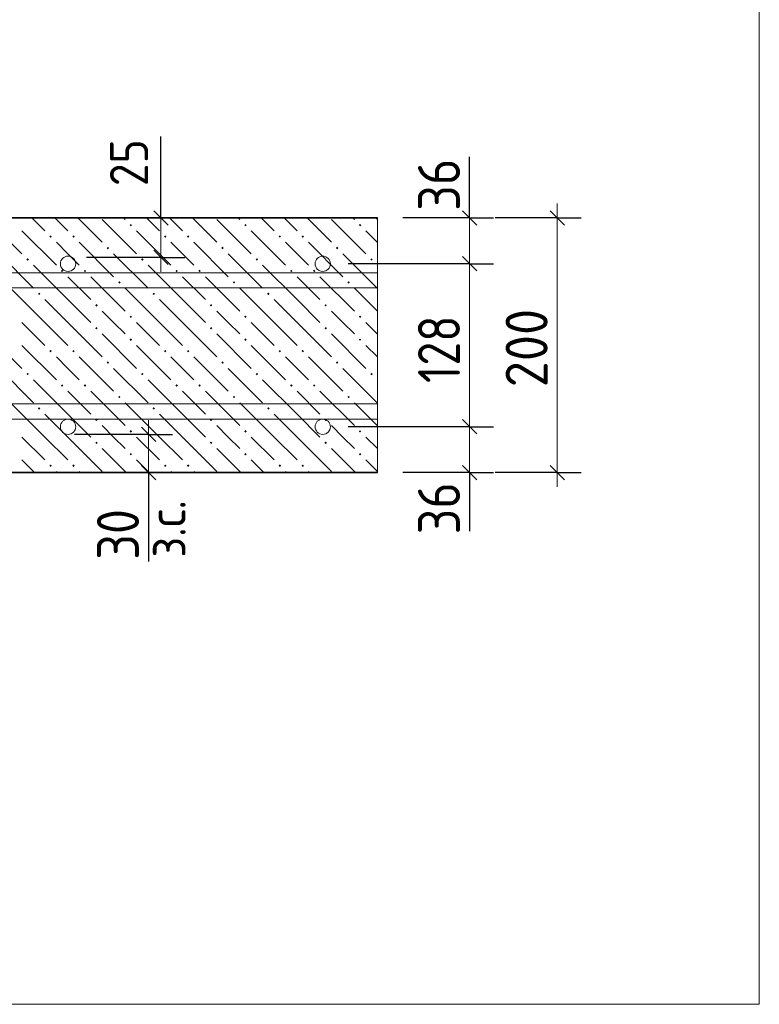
# Model space of a CAD drawing. Header units: millimetres. Extents: x 0 to 21000, y 0 to 14850.
# Tile 4 of 17: x 6157 to 8093, y 1834 to 4412. Entities that reach past the tile are written whole.
import ezdxf

# ---------------------------------------------------------------- set-up
doc = ezdxf.new("R2010")
doc.units = ezdxf.units.MM
for name, color, linetype, lineweight in [('Standard', 7, 'Continuous', 25), ('Лестница', 7, 'Continuous', 25), ('Размерная линия_ общее', 7, 'Continuous', 13)]:
    doc.layers.add(name, color=color, linetype=linetype, lineweight=lineweight)
doc.layers.add('ЖБ Лестница', color=7, linetype='Continuous', lineweight=25, true_color=0xe0e0ff)
doc.layers.add('Размерная выноска', color=7, linetype='Continuous')
doc.styles.add('ISOCPEUR', font='txt')

msp = doc.modelspace()

# ---------------------------------------------------------------- hatches: boundary and pattern name
at = {"layer": 'ЖБ Лестница', "linetype": 'Continuous', "lineweight": 18, "transparency": 33554687}
for points in [[(6444.7, 3874.2), (6448, 3877.5), (6451.2, 3874.2), (6448, 3871)], [(6744.7, 3874.2), (6748, 3877.5), (6751.2, 3874.2), (6748, 3871)], [(7044.7, 3874.2), (7048, 3877.5), (7051.2, 3874.2), (7048, 3871)], [(6234.7, 3844.2), (6238, 3847.5), (6241.2, 3844.2), (6238, 3841)], [(6294.7, 3844.2), (6298, 3847.5), (6301.2, 3844.2), (6298, 3841)], [(6534.7, 3844.2), (6538, 3847.5), (6541.2, 3844.2), (6538, 3841)], [(6594.7, 3844.2), (6598, 3847.5), (6601.2, 3844.2), (6598, 3841)], [(6834.7, 3844.2), (6838, 3847.5), (6841.2, 3844.2), (6838, 3841)], [(6894.7, 3844.2), (6898, 3847.5), (6901.2, 3844.2), (6898, 3841)], [(6384.7, 3814.2), (6388, 3817.5), (6391.2, 3814.2), (6388, 3811)], [(6684.7, 3814.2), (6688, 3817.5), (6691.2, 3814.2), (6688, 3811)], [(6984.7, 3814.2), (6988, 3817.5), (6991.2, 3814.2), (6988, 3811)], [(6174.7, 3784.2), (6178, 3787.5), (6181.2, 3784.2), (6178, 3781)], [(6474.7, 3784.2), (6478, 3787.5), (6481.2, 3784.2), (6478, 3781)], [(6774.7, 3784.2), (6778, 3787.5), (6781.2, 3784.2), (6778, 3781)], [(7074.7, 3784.2), (7078, 3787.5), (7081.2, 3784.2), (7078, 3781)], [(6264.7, 3754.2), (6268, 3757.5), (6271.2, 3754.2), (6268, 3751)], [(6324.7, 3754.2), (6328, 3757.5), (6331.2, 3754.2), (6328, 3751)], [(6564.7, 3754.2), (6568, 3757.5), (6571.2, 3754.2), (6568, 3751)], [(6624.7, 3754.2), (6628, 3757.5), (6631.2, 3754.2), (6628, 3751)], [(6864.7, 3754.2), (6868, 3757.5), (6871.2, 3754.2), (6868, 3751)], [(6924.7, 3754.2), (6928, 3757.5), (6931.2, 3754.2), (6928, 3751)], [(6414.7, 3724.2), (6418, 3727.5), (6421.2, 3724.2), (6418, 3721)], [(6714.7, 3724.2), (6718, 3727.5), (6721.2, 3724.2), (6718, 3721)], [(7014.7, 3724.2), (7018, 3727.5), (7021.2, 3724.2), (7018, 3721)], [(6204.7, 3694.2), (6208, 3697.5), (6211.2, 3694.2), (6208, 3691)], [(6504.7, 3694.2), (6508, 3697.5), (6511.2, 3694.2), (6508, 3691)], [(6804.7, 3694.2), (6808, 3697.5), (6811.2, 3694.2), (6808, 3691)], [(6354.7, 3664.2), (6358, 3667.5), (6361.2, 3664.2), (6358, 3661)], [(6654.7, 3664.2), (6658, 3667.5), (6661.2, 3664.2), (6658, 3661)], [(6954.7, 3664.2), (6958, 3667.5), (6961.2, 3664.2), (6958, 3661)], [(6444.7, 3634.2), (6448, 3637.5), (6451.2, 3634.2), (6448, 3631)], [(6744.7, 3634.2), (6748, 3637.5), (6751.2, 3634.2), (6748, 3631)], [(7044.7, 3634.2), (7048, 3637.5), (7051.2, 3634.2), (7048, 3631)], [(6354.7, 3604.2), (6358, 3607.5), (6361.2, 3604.2), (6358, 3601)], [(6654.7, 3604.2), (6658, 3607.5), (6661.2, 3604.2), (6658, 3601)], [(6954.7, 3604.2), (6958, 3607.5), (6961.2, 3604.2), (6958, 3601)], [(6444.7, 3574.2), (6448, 3577.5), (6451.2, 3574.2), (6448, 3571)], [(6744.7, 3574.2), (6748, 3577.5), (6751.2, 3574.2), (6748, 3571)], [(7044.7, 3574.2), (7048, 3577.5), (7051.2, 3574.2), (7048, 3571)], [(6234.7, 3544.2), (6238, 3547.5), (6241.2, 3544.2), (6238, 3541)], [(6294.7, 3544.2), (6298, 3547.5), (6301.2, 3544.2), (6298, 3541)], [(6534.7, 3544.2), (6538, 3547.5), (6541.2, 3544.2), (6538, 3541)], [(6594.7, 3544.2), (6598, 3547.5), (6601.2, 3544.2), (6598, 3541)], [(6834.7, 3544.2), (6838, 3547.5), (6841.2, 3544.2), (6838, 3541)], [(6894.7, 3544.2), (6898, 3547.5), (6901.2, 3544.2), (6898, 3541)], [(6384.7, 3514.2), (6388, 3517.5), (6391.2, 3514.2), (6388, 3511)], [(6684.7, 3514.2), (6688, 3517.5), (6691.2, 3514.2), (6688, 3511)], [(6984.7, 3514.2), (6988, 3517.5), (6991.2, 3514.2), (6988, 3511)], [(6174.7, 3484.2), (6178, 3487.5), (6181.2, 3484.2), (6178, 3481)], [(6474.7, 3484.2), (6478, 3487.5), (6481.2, 3484.2), (6478, 3481)], [(6774.7, 3484.2), (6778, 3487.5), (6781.2, 3484.2), (6778, 3481)], [(7074.7, 3484.2), (7078, 3487.5), (7081.2, 3484.2), (7078, 3481)], [(6264.7, 3454.2), (6268, 3457.5), (6271.2, 3454.2), (6268, 3451)], [(6324.7, 3454.2), (6328, 3457.5), (6331.2, 3454.2), (6328, 3451)], [(6564.7, 3454.2), (6568, 3457.5), (6571.2, 3454.2), (6568, 3451)], [(6624.7, 3454.2), (6628, 3457.5), (6631.2, 3454.2), (6628, 3451)], [(6864.7, 3454.2), (6868, 3457.5), (6871.2, 3454.2), (6868, 3451)], [(6924.7, 3454.2), (6928, 3457.5), (6931.2, 3454.2), (6928, 3451)], [(6414.7, 3424.2), (6418, 3427.5), (6421.2, 3424.2), (6418, 3421)], [(6714.7, 3424.2), (6718, 3427.5), (6721.2, 3424.2), (6718, 3421)], [(7014.7, 3424.2), (7018, 3427.5), (7021.2, 3424.2), (7018, 3421)], [(6204.7, 3394.2), (6208, 3397.5), (6211.2, 3394.2), (6208, 3391)], [(6504.7, 3394.2), (6508, 3397.5), (6511.2, 3394.2), (6508, 3391)], [(6804.7, 3394.2), (6808, 3397.5), (6811.2, 3394.2), (6808, 3391)], [(6354.7, 3364.2), (6358, 3367.5), (6361.2, 3364.2), (6358, 3361)], [(6654.7, 3364.2), (6658, 3367.5), (6661.2, 3364.2), (6658, 3361)], [(6954.7, 3364.2), (6958, 3367.5), (6961.2, 3364.2), (6958, 3361)], [(6444.7, 3334.2), (6448, 3337.5), (6451.2, 3334.2), (6448, 3331)], [(6744.7, 3334.2), (6748, 3337.5), (6751.2, 3334.2), (6748, 3331)], [(7044.7, 3334.2), (7048, 3337.5), (7051.2, 3334.2), (7048, 3331)], [(6354.7, 3304.2), (6358, 3307.5), (6361.2, 3304.2), (6358, 3301)], [(6654.7, 3304.2), (6658, 3307.5), (6661.2, 3304.2), (6658, 3301)], [(6954.7, 3304.2), (6958, 3307.5), (6961.2, 3304.2), (6958, 3301)], [(6444.7, 3274.2), (6448, 3277.5), (6451.2, 3274.2), (6448, 3271)], [(6744.7, 3274.2), (6748, 3277.5), (6751.2, 3274.2), (6748, 3271)], [(7044.7, 3274.2), (7048, 3277.5), (7051.2, 3274.2), (7048, 3271)], [(6234.7, 3244.2), (6238, 3247.5), (6241.2, 3244.2), (6238, 3241)], [(6294.7, 3244.2), (6298, 3247.5), (6301.2, 3244.2), (6298, 3241)], [(6534.7, 3244.2), (6538, 3247.5), (6541.2, 3244.2), (6538, 3241)], [(6594.7, 3244.2), (6598, 3247.5), (6601.2, 3244.2), (6598, 3241)], [(6834.7, 3244.2), (6838, 3247.5), (6841.2, 3244.2), (6838, 3241)], [(6894.7, 3244.2), (6898, 3247.5), (6901.2, 3244.2), (6898, 3241)]]:
    msp.add_hatch(color=7, dxfattribs=at).paths.add_polyline_path(points, flags=16)

# ---------------------------------------------------------------- linework, layer by layer
at = {"layer": 'Standard', "color": 7, "linetype": 'Continuous', "lineweight": 13, "transparency": 33554687}
for points in [[(8092.9, 5476.9), (2560.1, 5476.9), (2560.1, 1833.8), (8092.9, 1833.8), (8092.9, 5476.9)], [(4718.2, 3709.6), (7093.3, 3709.6), (7093.3, 3749.6), (4718.2, 3749.6), (4718.2, 3709.6)], [(4718.2, 3366.3), (7093.3, 3366.3), (7093.3, 3406.3), (4718.2, 3406.3), (4718.2, 3366.3)]]:
    msp.add_lwpolyline(points, dxfattribs=at)
at = {"layer": 'Standard', "color": 7, "linetype": 'Continuous', "lineweight": 18, "transparency": 33554687}
for centre in [(6283.6, 3773), (6950.2, 3773), (6283.6, 3346.3), (6950.2, 3346.3)]:
    msp.add_circle(centre, 20, dxfattribs=at)
at = {"layer": 'ЖБ Лестница', "color": 7, "linetype": 'Continuous', "lineweight": 35, "transparency": 33554687}
for p, q in [((7093.3, 3893), (5251.5, 3893)), ((5251.5, 3226.3), (7093.3, 3226.3))]:
    msp.add_line(p, q, dxfattribs=at)
at = {"layer": 'ЖБ Лестница', "color": 9, "linetype": 'Continuous', "lineweight": 18, "true_color": 0xc7c7c7, "transparency": 33554687}
for p, q in [((6073, 3889.2), (6163, 3799.2)), ((6189.2, 3893), (6223, 3859.2)), ((6249.2, 3893), (6283, 3859.2)), ((6309.2, 3893), (6373, 3829.2)), ((6373, 3889.2), (6463, 3799.2)), ((6433, 3889.2), (6429.2, 3893)), ((6489.2, 3893), (6523, 3859.2)), ((6549.2, 3893), (6583, 3859.2)), ((6609.2, 3893), (6673, 3829.2)), ((6673, 3889.2), (6763, 3799.2)), ((6733, 3889.2), (6729.2, 3893)), ((6789.2, 3893), (6823, 3859.2)), ((6849.2, 3893), (6883, 3859.2)), ((6909.2, 3893), (6973, 3829.2)), ((6973, 3889.2), (7063, 3799.2)), ((7033, 3889.2), (7029.2, 3893)), ((7089.2, 3893), (7093.3, 3888.9)), ((6163, 3859.2), (6253, 3769.2)), ((6463, 3859.2), (6553, 3769.2)), ((6763, 3859.2), (6853, 3769.2)), ((7063, 3859.2), (7093.3, 3828.9)), ((6283, 3799.2), (6253, 3829.2)), ((6313, 3829.2), (6403, 3739.2)), ((6583, 3799.2), (6553, 3829.2)), ((6613, 3829.2), (6703, 3739.2)), ((6883, 3799.2), (6853, 3829.2)), ((6913, 3829.2), (7003, 3739.2)), ((6103, 3799.2), (6193, 3709.2)), ((6313, 3769.2), (6283, 3799.2)), ((6403, 3799.2), (6493, 3709.2)), ((6613, 3769.2), (6583, 3799.2)), ((6703, 3799.2), (6793, 3709.2)), ((6913, 3769.2), (6883, 3799.2)), ((7003, 3799.2), (7093, 3709.2)), ((6283, 3679.2), (6193, 3769.2)), ((6583, 3679.2), (6493, 3769.2)), ((6883, 3679.2), (6793, 3769.2)), ((7093.3, 3768.9), (7093, 3769.2)), ((6283, 3739.2), (6343, 3679.2)), ((6343, 3739.2), (6433, 3649.2)), ((6583, 3739.2), (6643, 3679.2)), ((6643, 3739.2), (6733, 3649.2)), ((6883, 3739.2), (6943, 3679.2)), ((6943, 3739.2), (7033, 3649.2)), ((6223, 3619.2), (6133, 3709.2)), ((6523, 3619.2), (6433, 3709.2)), ((6823, 3619.2), (6733, 3709.2)), ((7093.3, 3648.9), (7033, 3709.2)), ((6223, 3679.2), (6283, 3619.2)), ((6283, 3679.2), (6343, 3619.2)), ((6523, 3679.2), (6583, 3619.2)), ((6583, 3679.2), (6643, 3619.2)), ((6823, 3679.2), (6883, 3619.2)), ((6883, 3679.2), (6943, 3619.2)), ((6403, 3619.2), (6373, 3649.2)), ((6703, 3619.2), (6673, 3649.2)), ((7003, 3619.2), (6973, 3649.2)), ((6163, 3619.2), (6223, 3559.2)), ((6223, 3619.2), (6283, 3559.2)), ((6283, 3619.2), (6373, 3529.2)), ((6433, 3589.2), (6403, 3619.2)), ((6463, 3619.2), (6523, 3559.2)), ((6523, 3619.2), (6583, 3559.2)), ((6583, 3619.2), (6673, 3529.2)), ((6733, 3589.2), (6703, 3619.2)), ((6763, 3619.2), (6823, 3559.2)), ((6823, 3619.2), (6883, 3559.2)), ((6883, 3619.2), (6973, 3529.2)), ((7033, 3589.2), (7003, 3619.2)), ((7063, 3619.2), (7093.3, 3588.9)), ((6073, 3589.2), (6163, 3499.2)), ((6373, 3589.2), (6463, 3499.2)), ((6673, 3589.2), (6763, 3499.2)), ((6973, 3589.2), (7063, 3499.2)), ((6163, 3559.2), (6253, 3469.2)), ((6463, 3559.2), (6553, 3469.2)), ((6763, 3559.2), (6853, 3469.2)), ((7063, 3559.2), (7093.3, 3528.9)), ((6283, 3499.2), (6253, 3529.2)), ((6313, 3529.2), (6403, 3439.2)), ((6583, 3499.2), (6553, 3529.2)), ((6613, 3529.2), (6703, 3439.2)), ((6883, 3499.2), (6853, 3529.2)), ((6913, 3529.2), (7003, 3439.2)), ((6103, 3499.2), (6193, 3409.2)), ((6313, 3469.2), (6283, 3499.2)), ((6403, 3499.2), (6493, 3409.2)), ((6613, 3469.2), (6583, 3499.2)), ((6703, 3499.2), (6793, 3409.2)), ((6913, 3469.2), (6883, 3499.2)), ((7003, 3499.2), (7093, 3409.2)), ((6283, 3379.2), (6193, 3469.2)), ((6583, 3379.2), (6493, 3469.2)), ((6883, 3379.2), (6793, 3469.2)), ((7093.3, 3468.9), (7093, 3469.2)), ((6283, 3439.2), (6343, 3379.2)), ((6343, 3439.2), (6433, 3349.2)), ((6583, 3439.2), (6643, 3379.2)), ((6643, 3439.2), (6733, 3349.2)), ((6883, 3439.2), (6943, 3379.2)), ((6943, 3439.2), (7033, 3349.2)), ((6223, 3319.2), (6133, 3409.2)), ((6523, 3319.2), (6433, 3409.2)), ((6823, 3319.2), (6733, 3409.2)), ((7093.3, 3348.9), (7033, 3409.2)), ((6223, 3379.2), (6283, 3319.2)), ((6283, 3379.2), (6343, 3319.2)), ((6523, 3379.2), (6583, 3319.2)), ((6583, 3379.2), (6643, 3319.2)), ((6823, 3379.2), (6883, 3319.2)), ((6883, 3379.2), (6943, 3319.2)), ((6403, 3319.2), (6373, 3349.2)), ((6703, 3319.2), (6673, 3349.2)), ((7003, 3319.2), (6973, 3349.2)), ((6163, 3319.2), (6223, 3259.2)), ((6223, 3319.2), (6283, 3259.2)), ((6283, 3319.2), (6373, 3229.2)), ((6433, 3289.2), (6403, 3319.2)), ((6463, 3319.2), (6523, 3259.2)), ((6523, 3319.2), (6583, 3259.2)), ((6583, 3319.2), (6673, 3229.2)), ((6733, 3289.2), (6703, 3319.2)), ((6763, 3319.2), (6823, 3259.2)), ((6823, 3319.2), (6883, 3259.2)), ((6883, 3319.2), (6973, 3229.2)), ((7033, 3289.2), (7003, 3319.2)), ((7063, 3319.2), (7093.3, 3288.9)), ((6373, 3289.2), (6435.9, 3226.3)), ((6673, 3289.2), (6735.9, 3226.3)), ((6973, 3289.2), (7035.9, 3226.3)), ((6163, 3259.2), (6195.9, 3226.3)), ((6463, 3259.2), (6495.9, 3226.3)), ((6763, 3259.2), (6795.9, 3226.3)), ((7063, 3259.2), (7093.3, 3228.9)), ((6255.9, 3226.3), (6253, 3229.2)), ((6313, 3229.2), (6315.9, 3226.3)), ((6555.9, 3226.3), (6553, 3229.2)), ((6613, 3229.2), (6615.9, 3226.3)), ((6855.9, 3226.3), (6853, 3229.2)), ((6913, 3229.2), (6915.9, 3226.3))]:
    msp.add_line(p, q, dxfattribs=at)
at = {"layer": 'Лестница', "color": 7, "linetype": 'Continuous', "lineweight": 25, "transparency": 33554687}
for p, q in [((7093.3, 3893), (5251.5, 3893)), ((5251.5, 3226.3), (7093.3, 3226.3))]:
    msp.add_line(p, q, dxfattribs=at)
at = {"layer": 'Размерная выноска', "color": 7, "linetype": 'Continuous', "lineweight": -3, "transparency": 33554687}
for p, q in [((6526.5, 3893), (6526.5, 4106.3)), ((7334.6, 3893), (7334.6, 4053)), ((6494.4, 3226.3), (6494.4, 2993)), ((7334.6, 3226.3), (7334.6, 3073))]:
    msp.add_line(p, q, dxfattribs=at)
at = {"layer": 'Размерная выноска', "color": 7, "linetype": 'Continuous', "lineweight": 13, "transparency": 33554687}
msp.add_line((7093.3, 3893), (7093.3, 3226.3), dxfattribs=at)
at = {"layer": 'Размерная линия_ общее', "color": 7, "linetype": 'Continuous', "lineweight": 13, "transparency": 33554687}
for p, q in [((6526.5, 3893), (6526.5, 3930.5)), ((7334.6, 3893), (7334.6, 3930.5)), ((7563.9, 3893), (7563.9, 3930.5)), ((6526.5, 3789.6), (6526.5, 3893)), ((7334.6, 3773), (7334.6, 3893)), ((6526.5, 3789.6), (6526.5, 3752.1)), ((7334.6, 3346.3), (7334.6, 3773)), ((6494.4, 3326.3), (6494.4, 3363.8)), ((6494.4, 3326.3), (6494.4, 3226.3)), ((7334.6, 3226.3), (7334.6, 3346.3)), ((6494.4, 3226.3), (6494.4, 3188.8)), ((7334.6, 3226.3), (7334.6, 3188.8)), ((7563.9, 3226.3), (7563.9, 3188.8))]:
    msp.add_line(p, q, dxfattribs=at)
at = {"layer": 'Размерная линия_ общее', "color": 7, "linetype": 'Continuous', "lineweight": 25, "transparency": 33554687}
for p, q in [((6545.3, 3874.2), (6507.8, 3911.7)), ((7353.3, 3874.2), (7315.8, 3911.7)), ((7582.7, 3874.2), (7545.2, 3911.7)), ((6545.3, 3770.9), (6507.8, 3808.4)), ((7353.3, 3754.2), (7315.8, 3791.7)), ((7353.3, 3327.5), (7315.8, 3365)), ((6475.7, 3345), (6513.2, 3307.5)), ((6475.7, 3245), (6513.2, 3207.5)), ((7353.3, 3207.5), (7315.8, 3245)), ((7582.7, 3207.5), (7545.2, 3245))]:
    msp.add_line(p, q, dxfattribs=at)
at = {"layer": 'Размерная линия_ общее', "color": 253, "linetype": 'Continuous', "lineweight": -3, "true_color": 0xa0a0a0, "transparency": 33554687}
for p, q in [((6526.5, 3893), (6332.3, 3893)), ((6526.5, 3893), (6464, 3893)), ((6526.5, 3893), (6589, 3893)), ((7334.6, 3893), (7272.1, 3893)), ((7334.6, 3893), (7397.1, 3893)), ((7563.9, 3893), (7401.2, 3893)), ((7563.9, 3893), (7501.4, 3893)), ((7563.9, 3893), (7626.4, 3893)), ((6526.5, 3789.6), (6332.3, 3789.6)), ((6526.5, 3789.6), (6464, 3789.6)), ((6526.5, 3789.6), (6589, 3789.6)), ((7334.6, 3773), (7272.1, 3773)), ((7334.6, 3773), (7397.1, 3773)), ((6494.4, 3326.3), (6300.2, 3326.3)), ((6494.4, 3326.3), (6431.9, 3326.3)), ((6494.4, 3326.3), (6556.9, 3326.3)), ((7334.6, 3346.3), (7272.1, 3346.3)), ((7334.6, 3346.3), (7397.1, 3346.3)), ((6494.4, 3226.3), (6300.2, 3226.3)), ((6494.4, 3226.3), (6431.9, 3226.3)), ((6494.4, 3226.3), (6556.9, 3226.3)), ((7334.6, 3226.3), (7272.1, 3226.3)), ((7334.6, 3226.3), (7397.1, 3226.3)), ((7563.9, 3226.3), (7401.2, 3226.3)), ((7563.9, 3226.3), (7501.4, 3226.3)), ((7563.9, 3226.3), (7626.4, 3226.3))]:
    msp.add_line(p, q, dxfattribs=at)
for points in [[(7334.6, 3893), (7326.1, 3893), (7326.1, 3893), (7160, 3893)], [(7334.6, 3773), (7326.1, 3773), (7326.1, 3773), (7016.9, 3773)], [(7334.6, 3346.3), (7326.1, 3346.3), (7326.1, 3346.3), (7326.1, 3346.3), (7326.1, 3346.3), (7016.9, 3346.3)], [(7334.6, 3226.3), (7326.1, 3226.3), (7326.1, 3226.3), (7326.1, 3226.3), (7326.1, 3226.3), (7160, 3226.3)]]:
    msp.add_lwpolyline(points, dxfattribs=at)
at = {"layer": 'Размерная линия_ общее', "color": 7, "linetype": 'Continuous', "lineweight": 13, "transparency": 33554687}
msp.add_lwpolyline([(7563.9, 3226.3), (7563.9, 3468.6), (7563.9, 3468.6), (7563.9, 3893)], dxfattribs=at)

# ---------------------------------------------------------------- texts
at = {"layer": 'Размерная линия_ общее', "color": 7, "linetype": 'Continuous', "lineweight": 18, "transparency": 33554687, "char_height": 100, "attachment_point": 7, "rotation": 90, "style": 'ISOCPEUR'}
for s, insert, width in [('\\W0.87;25', (6493.2, 3976.3), 183.609), ('\\W0.90;з.с.', (6591.3, 3003.7), 229.971)]:
    msp.add_mtext(s, dxfattribs=dict(at, insert=insert, width=width))
at = {"layer": 'Размерная линия_ общее', "color": 7, "linetype": 'Continuous', "lineweight": 25, "transparency": 33554687, "char_height": 110, "attachment_point": 7, "rotation": 90, "style": 'ISOCPEUR'}
for s, insert, width in [('\\W0.87;36', (7309.6, 3911.7), 201.97), ('\\W0.83;128', (7309.6, 3460.6), 254.293), ('\\W0.91;200', (7538.9, 3449.6), 280.99), ('\\W0.87;36', (7309.6, 3064.5), 201.962), ('\\W0.87;30', (6469.4, 2997.9), 201.966)]:
    msp.add_mtext(s, dxfattribs=dict(at, insert=insert, width=width))

doc.saveas('drawing.dxf')
